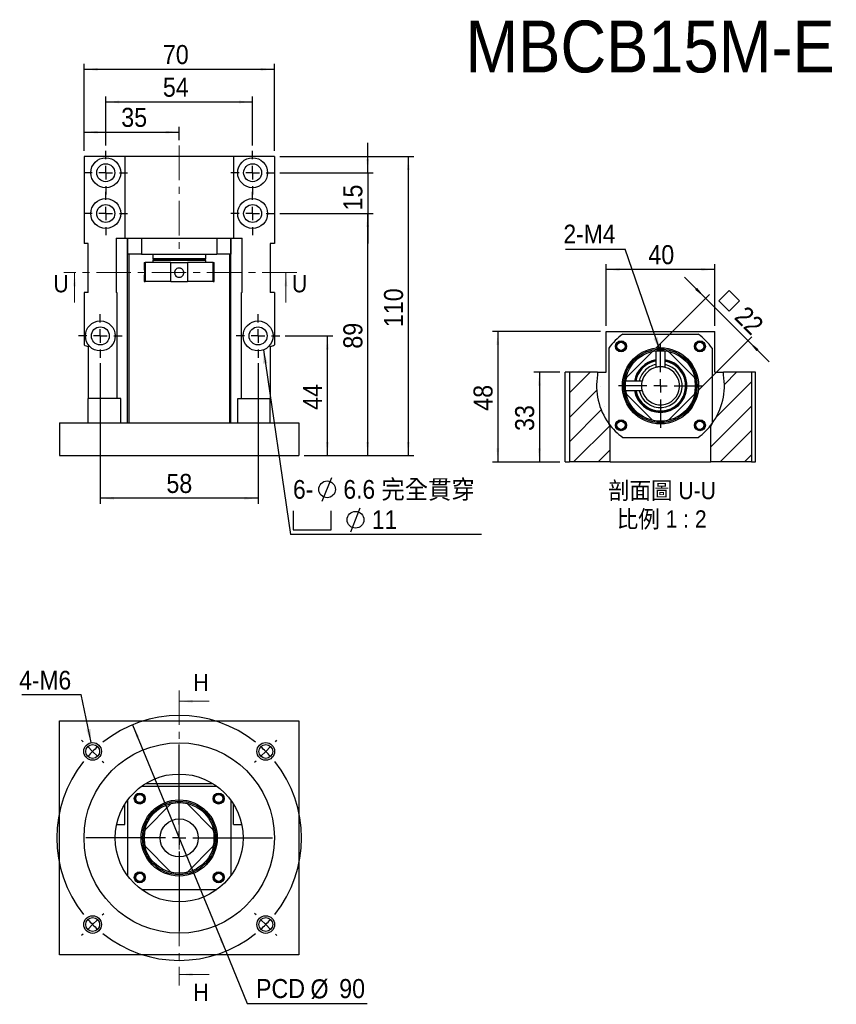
# Model space of a CAD drawing. Header units: millimetres. Extents: x 61 to 537, y 9 to 400.
# Tile 1 of 7: x 61 to 361, y 38 to 400. Entities that reach past the tile are written whole.
import ezdxf

# ---------------------------------------------------------------- set-up
doc = ezdxf.new("R2010")
doc.units = ezdxf.units.MM
doc.header["$LTSCALE"] = 2
doc.linetypes.add('CENTER', pattern=[10.16, 6.35, -1.27, 1.27, -1.27])
doc.linetypes.add('CENTERX2', pattern=[20.32, 12.7, -2.54, 2.54, -2.54])
doc.layers.add('FORMAT', color=7, linetype='Continuous')
doc.styles.add('SLDTEXTSTYLE0', font='GOTHIC.TTF', dxfattribs={"width": 0.913})
doc.styles.add('SLDTEXTSTYLE1', font='GOTHIC.TTF', dxfattribs={"width": 0.913, "bigfont": 'bigfont'})
doc.styles.get("Standard").update_dxf_attribs({"font": 'GOTHIC.TTF'})
doc.dimstyles.new('SLDDIMSTYLE0', dxfattribs={"dimtxt": 7, "dimasz": 5, "dimexe": 0, "dimexo": 0.0625, "dimgap": 1.75, "dimtad": 0, "dimtih": 1, "dimtoh": 1, "dimrnd": 1e-09, "dimzin": 12, "dimdsep": 46, "dimtxsty": 'SLDTEXTSTYLE0', "dimsah": 1, "dimcen": 0, "dimadec": 0, "dimazin": 3, "dimtfac": 1, "dimtmove": 0, "dimatfit": 3, "dimfxl": 0, "dimfrac": 2, "dimtolj": 1, "dimtzin": 12, "dimarcsym": 0})
doc.dimstyles.new('SLDDIMSTYLE1', dxfattribs={"dimtxt": 0.18, "dimasz": 5, "dimexe": 0, "dimexo": 0.0625, "dimgap": 0, "dimtad": 0, "dimtih": 1, "dimtoh": 1, "dimdec": 0, "dimrnd": 1e-09, "dimzin": 0, "dimdsep": 46, "dimtxsty": 'Standard', "dimsah": 1, "dimcen": 0.09, "dimadec": 0, "dimazin": 0, "dimtfac": 5, "dimtdec": 0, "dimtofl": 0, "dimtmove": 0, "dimatfit": 3, "dimfxl": 0, "dimfrac": 2, "dimtolj": 1, "dimtzin": 0, "dimarcsym": 0})
doc.dimstyles.new('SLDDIMSTYLE2', dxfattribs={"dimtxt": 7, "dimasz": 5, "dimexe": 0, "dimexo": 0.0625, "dimgap": 1.75, "dimtad": 1, "dimrnd": 1e-09, "dimzin": 12, "dimdsep": 46, "dimtxsty": 'SLDTEXTSTYLE0', "dimsah": 1, "dimcen": 0.09, "dimadec": 0, "dimazin": 3, "dimtfac": 1, "dimtmove": 0, "dimatfit": 0, "dimfxl": 0, "dimfrac": 2, "dimtolj": 1, "dimtzin": 12, "dimarcsym": 0})
doc.dimstyles.new('SLDDIMSTYLE3', dxfattribs={"dimtxt": 7, "dimasz": 5, "dimexe": 0, "dimexo": 0.0625, "dimgap": 1.75, "dimtad": 1, "dimrnd": 1e-09, "dimzin": 12, "dimdsep": 46, "dimtxsty": 'SLDTEXTSTYLE0', "dimsah": 1, "dimcen": 0.09, "dimadec": 0, "dimazin": 3, "dimtfac": 1, "dimtofl": 0, "dimtmove": 0, "dimatfit": 3, "dimfxl": 0, "dimfrac": 2, "dimtolj": 1, "dimtzin": 12, "dimarcsym": 0})

# ---------------------------------------------------------------- blocks, each defined once
blk = doc.blocks.new('_D')
at = {"layer": 'FORMAT', "color": 7}
for p, q in [((102.53, 141.14), (136.76, 57.9)), ((136.76, 57.9), (144.7, 38.61)), ((144.7, 38.61), (188.82, 38.61))]:
    blk.add_line(p, q, dxfattribs=at)
for points in [[(102.53, 141.14), (103.97, 136.32), (104.89, 136.7)], [(136.76, 57.9), (135.32, 62.72), (134.4, 62.34)]]:
    blk.add_solid(points, dxfattribs=at)
at = {"layer": 'FORMAT', "color": 7, "char_height": 7, "attachment_point": 1, "style": 'SLDTEXTSTYLE0'}
for s, insert in [('PCD', (147.87, 47.66)), ('%%c', (167.92, 47.55)), ('90', (178.48, 47.66))]:
    blk.add_mtext(s, dxfattribs=dict(at, insert=insert))
blk = doc.blocks.new('SW_NOTE_0')
at = {"layer": 'FORMAT', "color": 0}
blk.add_line((-21.89, 0), (0, 0), dxfattribs=at)
at = {"layer": 'FORMAT', "color": 0, "insert": (-22.82, 8.66), "char_height": 6.879, "attachment_point": 1, "style": 'SLDTEXTSTYLE0'}
blk.add_mtext('4-M6', dxfattribs=at)
blk = doc.blocks.new('SW_CENTERMARKSYMBOL_0')
at = {"layer": 'FORMAT', "color": 0}
for p, q in [((-67.18, 3.54), (-67.71, 4.07)), ((3.54, 3.54), (4.07, 4.07)), ((-63.64, 0), (-65.41, 1.77)), ((-63.64, 0), (-61.87, -1.77)), ((-31.82, -26.82), (-31.82, 2.5)), ((0, 0), (-1.77, -1.77)), ((0, 0), (1.77, 1.77)), ((-60.1, -3.54), (-59.57, -4.07)), ((-3.54, -3.54), (-4.07, -4.07)), ((-36.82, -31.82), (-66.14, -31.82)), ((-31.82, -31.82), (-34.32, -31.82)), ((-31.82, -31.82), (-31.82, -29.32)), ((-31.82, -31.82), (-31.82, -34.32)), ((-31.82, -31.82), (-29.32, -31.82)), ((-26.82, -31.82), (2.5, -31.82)), ((-31.82, -36.82), (-31.82, -66.14)), ((-60.1, -60.1), (-59.57, -59.57)), ((-3.54, -60.1), (-4.07, -59.57)), ((-63.64, -63.64), (-65.41, -65.41)), ((-63.64, -63.64), (-61.87, -61.87)), ((0, -63.64), (-1.77, -61.87)), ((0, -63.64), (1.77, -65.41)), ((-67.18, -67.18), (-67.71, -67.71)), ((3.54, -67.18), (4.07, -67.71))]:
    blk.add_line(p, q, dxfattribs=at)
for start, end in [(51.3662, 128.6338), (135, 138.1831), (131.8169, 135), (45, 48.1831), (41.8169, 45), (141.3662, 218.6338), (321.3662, 38.6338), (221.8169, 225), (225, 228.1831), (311.8169, 315), (315, 318.1831), (231.3662, 308.6338)]:
    blk.add_arc((-31.82, -31.82), 45, start, end, dxfattribs=at)
blk = doc.blocks.new('_D_1')
at = {"layer": 'FORMAT', "color": 7}
for p, q in [((84.65, 352.06), (84.65, 360.96)), ((84.65, 358.96), (119.65, 358.96)), ((119.65, 356.06), (119.65, 360.96))]:
    blk.add_line(p, q, dxfattribs=at)
for points in [[(84.65, 358.96), (89.65, 358.46), (89.65, 359.46)], [(119.65, 358.96), (114.65, 359.46), (114.65, 358.46)]]:
    blk.add_solid(points, dxfattribs=at)
at = {"layer": 'FORMAT', "color": 7, "insert": (98.34, 367.91), "char_height": 7, "attachment_point": 1, "style": 'SLDTEXTSTYLE0'}
blk.add_mtext('35', dxfattribs=at)
blk = doc.blocks.new('_D_2')
at = {"layer": 'FORMAT', "color": 7}
for p, q in [((92.65, 354.06), (92.65, 372.06)), ((92.65, 370.06), (146.65, 370.06)), ((146.65, 354.06), (146.65, 372.06))]:
    blk.add_line(p, q, dxfattribs=at)
for points in [[(92.65, 370.06), (97.65, 369.56), (97.65, 370.56)], [(146.65, 370.06), (141.65, 370.56), (141.65, 369.56)]]:
    blk.add_solid(points, dxfattribs=at)
at = {"layer": 'FORMAT', "color": 7, "insert": (113.65, 379), "char_height": 7, "attachment_point": 1, "style": 'SLDTEXTSTYLE0'}
blk.add_mtext('54', dxfattribs=at)
blk = doc.blocks.new('_D_3')
at = {"layer": 'FORMAT', "color": 7}
for p, q in [((84.65, 352.06), (84.65, 384.06)), ((154.65, 352.06), (154.65, 384.06)), ((154.65, 382.06), (84.65, 382.06))]:
    blk.add_line(p, q, dxfattribs=at)
for points in [[(84.65, 382.06), (89.65, 381.56), (89.65, 382.56)], [(154.65, 382.06), (149.65, 382.56), (149.65, 381.56)]]:
    blk.add_solid(points, dxfattribs=at)
at = {"layer": 'FORMAT', "color": 7, "insert": (113.65, 391), "char_height": 7, "attachment_point": 1, "style": 'SLDTEXTSTYLE0'}
blk.add_mtext('70', dxfattribs=at)
blk = doc.blocks.new('_D_4')
at = {"layer": 'FORMAT', "color": 7}
for p, q in [((158.65, 284.06), (176.13, 284.06)), ((174.13, 240.06), (174.13, 284.06)), ((165.65, 240.06), (176.13, 240.06))]:
    blk.add_line(p, q, dxfattribs=at)
for points in [[(174.13, 284.06), (173.63, 279.06), (174.63, 279.06)], [(174.13, 240.06), (174.63, 245.06), (173.63, 245.06)]]:
    blk.add_solid(points, dxfattribs=at)
at = {"layer": 'FORMAT', "color": 7, "insert": (165.19, 256.89), "char_height": 7, "attachment_point": 1, "rotation": 90, "style": 'SLDTEXTSTYLE0'}
blk.add_mtext('44', dxfattribs=at)
blk = doc.blocks.new('_D_5')
at = {"layer": 'FORMAT', "color": 7}
for p, q in [((156.65, 329.06), (190.95, 329.06)), ((188.95, 240.06), (188.95, 329.06)), ((165.65, 240.06), (190.95, 240.06))]:
    blk.add_line(p, q, dxfattribs=at)
for points in [[(188.95, 329.06), (188.45, 324.06), (189.45, 324.06)], [(188.95, 240.06), (189.45, 245.06), (188.45, 245.06)]]:
    blk.add_solid(points, dxfattribs=at)
at = {"layer": 'FORMAT', "color": 7, "insert": (180, 279.39), "char_height": 7, "attachment_point": 1, "rotation": 90, "style": 'SLDTEXTSTYLE0'}
blk.add_mtext('89', dxfattribs=at)
blk = doc.blocks.new('_D_6')
at = {"layer": 'FORMAT', "color": 7}
for p, q in [((188.95, 344.06), (188.95, 355.06)), ((156.65, 344.06), (190.95, 344.06)), ((188.95, 344.06), (188.95, 329.06)), ((156.65, 329.06), (190.95, 329.06)), ((188.95, 329.06), (188.95, 318.06))]:
    blk.add_line(p, q, dxfattribs=at)
for points in [[(188.95, 344.06), (189.45, 349.06), (188.45, 349.06)], [(188.95, 329.06), (188.45, 324.06), (189.45, 324.06)]]:
    blk.add_solid(points, dxfattribs=at)
at = {"layer": 'FORMAT', "color": 7, "insert": (180, 330.18), "char_height": 7, "attachment_point": 1, "rotation": 90, "style": 'SLDTEXTSTYLE0'}
blk.add_mtext('15', dxfattribs=at)
blk = doc.blocks.new('_D_7')
at = {"layer": 'FORMAT', "color": 7}
for p, q in [((156.65, 350.06), (205.89, 350.06)), ((203.89, 350.06), (203.89, 240.06)), ((165.65, 240.06), (205.89, 240.06))]:
    blk.add_line(p, q, dxfattribs=at)
for points in [[(203.89, 350.06), (203.39, 345.06), (204.39, 345.06)], [(203.89, 240.06), (204.39, 245.06), (203.39, 245.06)]]:
    blk.add_solid(points, dxfattribs=at)
at = {"layer": 'FORMAT', "color": 7, "insert": (194.95, 287.3), "char_height": 7, "attachment_point": 1, "rotation": 90, "style": 'SLDTEXTSTYLE0'}
blk.add_mtext('110', dxfattribs=at)
blk = doc.blocks.new('_D_8')
at = {"layer": 'FORMAT', "color": 7}
for p, q in [((90.65, 274.06), (90.65, 222.4)), ((148.65, 274.06), (148.65, 222.4)), ((148.65, 224.4), (90.65, 224.4))]:
    blk.add_line(p, q, dxfattribs=at)
for points in [[(90.65, 224.4), (95.65, 223.9), (95.65, 224.9)], [(148.65, 224.4), (143.65, 224.9), (143.65, 223.9)]]:
    blk.add_solid(points, dxfattribs=at)
at = {"layer": 'FORMAT', "color": 7, "insert": (114.94, 233.34), "char_height": 7, "attachment_point": 1, "style": 'SLDTEXTSTYLE0'}
blk.add_mtext('58', dxfattribs=at)
blk = doc.blocks.new('SW_SYMBOL_HOLE_DIAM')
at = {"layer": 'FORMAT', "color": 0}
blk.add_line((600, 0), (1400, 2000), dxfattribs=at)
blk.add_circle((1000, 1000), 700, dxfattribs=at)
blk = doc.blocks.new('SW_SYMBOL_HOLE_SPOT')
at = {"layer": 'FORMAT', "color": 0}
for p, q in [((0, 1750), (0, 150)), ((3200, 150), (3200, 1750)), ((0, 150), (3200, 150))]:
    blk.add_line(p, q, dxfattribs=at)
blk = doc.blocks.new('SW_NOTE_1')
at = {"layer": 'FORMAT', "color": 0}
blk.add_line((70.19, 0), (0, 0), dxfattribs=at)
at = {"layer": 'FORMAT', "color": 0, "xscale": 0.0043935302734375, "yscale": 0.0043935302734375, "zscale": 0.0043935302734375}
for name, p in [('SW_SYMBOL_HOLE_DIAM', (9.03, 12.24)), ('SW_SYMBOL_HOLE_SPOT', (0.9, 1.07)), ('SW_SYMBOL_HOLE_DIAM', (19.49, 1.07))]:
    blk.add_blockref(name, p, dxfattribs=at)
at = {"layer": 'FORMAT', "color": 0, "attachment_point": 1}
for s, insert, char_height, style in [('6-', (0.9, 20.07), 6.879, 'SLDTEXTSTYLE0'), ('6.6 \\M+18AAE\\M+19153\\M+18AD1\\M+190FA', (19.42, 20.07), 6.8792, 'SLDTEXTSTYLE1'), ('11', (29.87, 8.9), 6.879, 'SLDTEXTSTYLE0')]:
    blk.add_mtext(s, dxfattribs=dict(at, insert=insert, char_height=char_height, style=style))
blk = doc.blocks.new('SW_CENTERMARKSYMBOL_1')
at = {"layer": 'FORMAT', "color": 0}
for p, q in [((0, 5), (0, 8)), ((-5, 0), (-8, 0)), ((0, 0), (-2.5, 0)), ((0, 0), (0, 2.5)), ((0, 0), (0, -2.5)), ((0, 0), (2.5, 0)), ((5, 0), (8, 0)), ((0, -5), (0, -8))]:
    blk.add_line(p, q, dxfattribs=at)
blk = doc.blocks.new('SW_CENTERMARKSYMBOL_2')
at = {"layer": 'FORMAT', "color": 0}
for p, q in [((0, 5), (0, 8)), ((-5, 0), (-8, 0)), ((0, 0), (-2.5, 0)), ((0, 0), (0, 2.5)), ((0, 0), (0, -2.5)), ((0, 0), (2.5, 0)), ((5, 0), (8, 0)), ((0, -5), (0, -8))]:
    blk.add_line(p, q, dxfattribs=at)
blk = doc.blocks.new('SW_CENTERMARKSYMBOL_3')
at = {"layer": 'FORMAT', "color": 0}
for p, q in [((0, 5), (0, 8)), ((-5, 0), (-8, 0)), ((0, 0), (-2.5, 0)), ((0, 0), (0, 2.5)), ((0, 0), (0, -2.5)), ((0, 0), (2.5, 0)), ((5, 0), (8, 0)), ((0, -5), (0, -8))]:
    blk.add_line(p, q, dxfattribs=at)
blk = doc.blocks.new('SW_CENTERMARKSYMBOL_4')
at = {"layer": 'FORMAT', "color": 0}
for p, q in [((0, 5), (0, 8)), ((-5, 0), (-8, 0)), ((0, 0), (-2.5, 0)), ((0, 0), (0, 2.5)), ((0, 0), (0, -2.5)), ((0, 0), (2.5, 0)), ((5, 0), (8, 0)), ((0, -5), (0, -8))]:
    blk.add_line(p, q, dxfattribs=at)
blk = doc.blocks.new('SW_CENTERMARKSYMBOL_5')
at = {"layer": 'FORMAT', "color": 0}
for p, q in [((0, 5), (0, 7.9995)), ((-5, 0), (-7.9995, 0)), ((0, 0), (-2.5, 0)), ((0, 0), (0, 2.5)), ((0, 0), (0, -2.5)), ((0, 0), (2.5, 0)), ((5, 0), (7.9995, 0)), ((0, -5), (0, -7.9995))]:
    blk.add_line(p, q, dxfattribs=at)
blk = doc.blocks.new('SW_CENTERMARKSYMBOL_6')
at = {"layer": 'FORMAT', "color": 0}
for p, q in [((0, 5), (0, 7.9995)), ((-5, 0), (-7.9995, 0)), ((0, 0), (-2.5, 0)), ((0, 0), (0, 2.5)), ((0, 0), (0, -2.5)), ((0, 0), (2.5, 0)), ((5, 0), (7.9995, 0)), ((0, -5), (0, -7.9995))]:
    blk.add_line(p, q, dxfattribs=at)
blk = doc.blocks.new('_D_17')
at = {"layer": 'FORMAT', "color": 7}
for p, q in [((276.61, 287.72), (276.61, 310.5)), ((316.61, 308.5), (276.61, 308.5)), ((316.61, 287.72), (316.61, 310.5))]:
    blk.add_line(p, q, dxfattribs=at)
for points in [[(276.61, 308.5), (281.61, 308), (281.61, 309)], [(316.61, 308.5), (311.61, 309), (311.61, 308)]]:
    blk.add_solid(points, dxfattribs=at)
at = {"layer": 'FORMAT', "color": 7, "insert": (292.15, 317.44), "char_height": 7, "attachment_point": 1, "style": 'SLDTEXTSTYLE0'}
blk.add_mtext('40', dxfattribs=at)
blk = doc.blocks.new('SW_SYMBOL_MOD_BOX')
at = {"layer": 'FORMAT', "color": 0}
for p, q in [((400, 400), (400, 1600)), ((400, 1600), (1600, 1600)), ((1600, 1600), (1600, 400)), ((400, 400), (1600, 400))]:
    blk.add_line(p, q, dxfattribs=at)
blk = doc.blocks.new('_D_18')
at = {"layer": 'FORMAT', "color": 7}
for p, q in [((313.21, 297.89), (305.44, 305.67)), ((295.01, 279.68), (314.63, 299.3)), ((313.21, 297.89), (328.77, 282.33)), ((310.56, 264.12), (330.18, 283.75)), ((328.77, 282.33), (336.55, 274.55))]:
    blk.add_line(p, q, dxfattribs=at)
for points in [[(313.21, 297.89), (310.03, 301.78), (309.32, 301.07)], [(328.77, 282.33), (331.95, 278.44), (332.66, 279.15)]]:
    blk.add_solid(points, dxfattribs=at)
at = {"layer": 'FORMAT', "color": 7, "xscale": 0.004470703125, "yscale": 0.004470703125, "zscale": 0.004470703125, "rotation": 315.0000000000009}
blk.add_blockref('SW_SYMBOL_MOD_BOX', (315.55, 296.93), dxfattribs=at)
at = {"layer": 'FORMAT', "color": 7, "insert": (328.33, 295.57), "char_height": 7, "attachment_point": 1, "rotation": 315, "style": 'SLDTEXTSTYLE0'}
blk.add_mtext('22', dxfattribs=at)
blk = doc.blocks.new('_D_19')
at = {"layer": 'FORMAT', "color": 7}
for p, q in [((259.61, 270.72), (250.09, 270.72)), ((252.09, 270.72), (252.09, 237.72)), ((259.61, 237.72), (250.09, 237.72))]:
    blk.add_line(p, q, dxfattribs=at)
for points in [[(252.09, 270.72), (251.59, 265.72), (252.59, 265.72)], [(252.09, 237.72), (252.59, 242.72), (251.59, 242.72)]]:
    blk.add_solid(points, dxfattribs=at)
at = {"layer": 'FORMAT', "color": 7, "insert": (243.15, 249.12), "char_height": 7, "attachment_point": 1, "rotation": 90, "style": 'SLDTEXTSTYLE0'}
blk.add_mtext('33', dxfattribs=at)
blk = doc.blocks.new('_D_20')
at = {"layer": 'FORMAT', "color": 7}
for p, q in [((274.61, 285.72), (234.8, 285.72)), ((236.8, 285.72), (236.8, 237.72)), ((259.61, 237.72), (234.8, 237.72))]:
    blk.add_line(p, q, dxfattribs=at)
for points in [[(236.8, 285.72), (236.3, 280.72), (237.3, 280.72)], [(236.8, 237.72), (237.3, 242.72), (236.3, 242.72)]]:
    blk.add_solid(points, dxfattribs=at)
at = {"layer": 'FORMAT', "color": 7, "insert": (227.86, 256.55), "char_height": 7, "attachment_point": 1, "rotation": 90, "style": 'SLDTEXTSTYLE0'}
blk.add_mtext('48', dxfattribs=at)
blk = doc.blocks.new('SW_NOTE_3')
at = {"layer": 'FORMAT', "color": 0, "char_height": 6.35, "attachment_point": 2, "style": 'SLDTEXTSTYLE1'}
for s, insert in [('\\M+19655\\M+196CA\\M+19AA4 U-U', (20.64, 8.11)), ('\\M+194E4\\M+197E1 1 : 2', (20.54, -2.36))]:
    blk.add_mtext(s, dxfattribs=dict(at, insert=insert))
blk = doc.blocks.new('SW_NOTE_4')
at = {"layer": 'FORMAT', "color": 0}
blk.add_line((-21.89, 0), (0, 0), dxfattribs=at)
at = {"layer": 'FORMAT', "color": 0, "insert": (-22.7, 8.99), "char_height": 6.879, "attachment_point": 1, "style": 'SLDTEXTSTYLE0'}
blk.add_mtext('2-M4', dxfattribs=at)
blk = doc.blocks.new('SW_CENTERMARKSYMBOL_7')
at = {"layer": 'FORMAT', "color": 0}
for p, q in [((0, 5), (0, 15.4)), ((-5, 0), (-15.4, 0)), ((0, 0), (-2.5, 0)), ((0, 0), (0, 2.5)), ((0, 0), (0, -2.5)), ((0, 0), (2.5, 0)), ((5, 0), (15.4, 0)), ((0, -5), (0, -15.4))]:
    blk.add_line(p, q, dxfattribs=at)

msp = doc.modelspace()

# ---------------------------------------------------------------- hatches: boundary and pattern name
at = {"linetype": 'Continuous', "lineweight": 18}
h = msp.add_hatch(dxfattribs=at)
h.set_pattern_fill('ANSI31', scale=2, style=0)
edge = h.paths.add_edge_path(flags=0)
edge.add_arc((296.605, 265.724), 12.9, 346.49187, 373.50813)
edge.add_line((309.149, 268.737), (299.619, 278.267))
edge.add_arc((296.605, 265.724), 12.9, 76.49187, 82.43045)
edge.add_line((298.305, 278.512), (298.305, 272.514))
edge.add_arc((296.605, 265.724), 7, -165.95026, 75.95026, ccw=False)
edge.add_line((289.815, 264.025), (283.818, 264.025))
edge.add_arc((296.605, 265.724), 12.9, 187.56955, 193.50813)
edge.add_line((284.062, 262.711), (293.592, 253.181))
edge.add_arc((296.605, 265.724), 12.9, 256.49187, 283.50813)
edge.add_line((299.619, 253.181), (309.149, 262.711))
edge = h.paths.add_edge_path(flags=0)
edge.add_line((299.619, 278.267), (309.149, 268.737))
edge.add_arc((296.605, 265.724), 12.9, -13.50801, 13.50801, ccw=False)
edge.add_line((309.149, 262.711), (299.619, 253.181))
edge.add_arc((296.605, 265.724), 12.9, 256.49199, 283.50801, ccw=False)
edge.add_line((293.592, 253.181), (284.062, 262.711))
edge.add_arc((296.605, 265.724), 12.9, 187.57006, 193.50801, ccw=False)
edge.add_line((283.818, 264.025), (289.815, 264.025))
edge.add_arc((296.605, 265.724), 7, 194.05038, 435.94962)
edge.add_line((298.305, 272.515), (298.305, 278.512))
edge.add_arc((296.605, 265.724), 12.9, 76.49199, 82.42994, ccw=False)
h = msp.add_hatch(dxfattribs=at)
h.set_pattern_fill('ANSI31', scale=2, style=0)
edge = h.paths.add_edge_path(flags=0)
edge.add_arc((296.605, 265.724), 12.9, 97.56955, 103.50813)
edge.add_line((293.592, 278.267), (284.062, 268.737))
edge.add_arc((296.605, 265.724), 12.9, 166.49187, 172.43045)
edge.add_line((283.818, 267.423), (289.815, 267.423))
edge.add_arc((296.605, 265.724), 7, 104.04974, 165.95026, ccw=False)
edge.add_line((294.906, 272.514), (294.906, 278.512))
edge = h.paths.add_edge_path(flags=0)
edge.add_line((284.062, 268.737), (293.592, 278.267))
edge.add_arc((296.605, 265.724), 12.9, 97.57006, 103.50801, ccw=False)
edge.add_line((294.906, 278.512), (294.906, 272.515))
edge.add_arc((296.605, 265.724), 7, 104.05038, 165.94962)
edge.add_line((289.815, 267.423), (283.818, 267.423))
edge.add_arc((296.605, 265.724), 12.9, 166.49199, 172.42994, ccw=False)
h = msp.add_hatch(dxfattribs=at)
h.set_pattern_fill('ANSI31', scale=2, style=0)
edge = h.paths.add_edge_path(flags=0)
edge.add_line((263.105, 237.724), (278.105, 237.724))
edge.add_line((278.105, 237.724), (278.105, 250.724))
edge.add_line((278.105, 250.724), (277.601, 251.9))
edge.add_arc((296.605, 265.724), 23.5, 170.19981, 216.03197, ccw=False)
edge.add_line((273.448, 269.724), (273.448, 270.724))
edge.add_line((273.448, 270.724), (263.105, 270.724))
edge.add_line((263.105, 270.724), (263.105, 237.724))
h = msp.add_hatch(dxfattribs=at)
h.set_pattern_fill('ANSI31', scale=2, style=0)
edge = h.paths.add_edge_path(flags=0)
edge.add_line((315.105, 250.724), (315.105, 237.724))
edge.add_line((315.105, 237.724), (330.105, 237.724))
edge.add_line((330.105, 237.724), (330.105, 270.724))
edge.add_line((330.105, 270.724), (319.762, 270.724))
edge.add_line((319.762, 270.724), (319.762, 269.724))
edge.add_arc((296.605, 265.724), 23.5, -36.03197, 9.80019, ccw=False)
edge.add_line((315.61, 251.9), (315.105, 250.724))

# ---------------------------------------------------------------- linework, layer by layer
at = {"color": 7, "linetype": 'Continuous', "lineweight": 25}
for p, q in [((84.646, 350.062), (84.646, 318.062)), ((99.646, 350.062), (84.646, 350.062)), ((99.646, 350.062), (99.646, 320.062)), ((139.646, 350.062), (99.646, 350.062)), ((139.646, 350.062), (139.646, 320.062)), ((154.646, 350.062), (139.646, 350.062)), ((154.646, 350.062), (154.646, 318.062)), ((96.489, 320.062), (96.489, 300.062)), ((96.489, 320.062), (99.646, 320.062)), ((99.646, 320.062), (139.646, 320.062)), ((100.641, 252.062), (100.641, 320.062)), ((100.646, 320.062), (100.646, 314.062)), ((105.816, 320.062), (105.816, 314.062)), ((133.475, 320.062), (133.475, 314.062)), ((138.646, 320.062), (138.646, 314.062)), ((138.65, 252.062), (138.65, 320.062)), ((139.646, 320.062), (142.803, 320.062)), ((142.803, 300.062), (142.803, 320.062)), ((86.146, 318.062), (84.646, 318.062)), ((86.146, 300.062), (86.146, 318.062)), ((154.646, 318.062), (153.146, 318.062)), ((153.146, 318.062), (153.146, 300.062)), ((105.816, 314.062), (100.646, 314.062)), ((101.146, 314.062), (101.146, 252.062)), ((105.816, 314.062), (133.475, 314.062)), ((109.896, 314.062), (109.896, 312.562)), ((110.196, 312.062), (109.896, 311.762)), ((109.896, 311.762), (109.896, 311.062)), ((119.646, 311.762), (109.896, 311.762)), ((110.196, 312.062), (119.646, 312.062)), ((119.646, 312.062), (129.096, 312.062)), ((129.396, 311.762), (119.646, 311.762)), ((129.396, 311.762), (129.096, 312.062)), ((129.396, 312.562), (129.396, 314.062)), ((129.396, 311.062), (129.396, 311.762)), ((138.646, 314.062), (133.475, 314.062)), ((138.146, 314.062), (138.146, 252.062)), ((106.746, 311.062), (106.746, 308.991)), ((106.746, 311.062), (107.102, 311.062)), ((107.102, 311.062), (107.102, 304.062)), ((116.632, 311.062), (107.102, 311.062)), ((116.632, 311.062), (122.659, 311.062)), ((116.632, 304.062), (116.632, 311.062)), ((122.659, 311.062), (122.659, 304.062)), ((132.189, 311.062), (122.659, 311.062)), ((132.189, 304.062), (132.189, 311.062)), ((132.189, 311.062), (132.546, 311.062)), ((132.546, 304.062), (132.546, 311.062)), ((106.746, 305.634), (106.746, 304.062)), ((106.746, 304.062), (107.102, 304.062)), ((106.747, 305.623), (106.748, 305.634)), ((116.632, 304.062), (107.102, 304.062)), ((116.632, 304.062), (122.659, 304.062)), ((132.189, 304.062), (122.659, 304.062)), ((132.189, 304.062), (132.546, 304.062)), ((84.646, 300.062), (84.646, 280.764)), ((86.146, 300.062), (84.646, 300.062)), ((96.684, 300.062), (96.489, 300.062)), ((96.684, 300.062), (96.684, 261.062)), ((142.608, 261.062), (142.608, 300.062)), ((142.803, 300.062), (142.608, 300.062)), ((154.646, 300.062), (153.146, 300.062)), ((154.646, 300.062), (154.646, 280.764)), ((276.605, 270.724), (276.605, 285.724)), ((276.605, 285.724), (316.605, 285.724)), ((282.776, 284.724), (310.435, 284.724)), ((316.605, 270.724), (316.605, 285.724)), ((86.146, 280.134), (86.146, 261.062)), ((153.146, 280.134), (153.146, 261.062)), ((277.605, 279.553), (277.605, 251.895)), ((315.605, 279.553), (315.605, 251.895)), ((293.592, 278.267), (284.062, 268.737)), ((293.592, 278.267), (284.062, 268.737)), ((294.906, 278.512), (294.906, 272.514)), ((294.906, 278.512), (294.906, 272.515)), ((298.305, 272.514), (298.305, 278.512)), ((298.305, 272.515), (298.305, 278.512)), ((309.149, 268.737), (299.619, 278.267)), ((309.149, 268.737), (299.619, 278.267)), ((261.605, 237.724), (261.605, 270.724)), ((263.105, 270.724), (261.605, 270.724)), ((263.105, 270.724), (263.105, 237.724)), ((273.448, 270.724), (263.105, 270.724)), ((273.448, 270.724), (273.448, 269.724)), ((273.448, 270.724), (276.605, 270.724)), ((316.605, 270.724), (319.762, 270.724)), ((319.762, 269.724), (319.762, 270.724)), ((330.105, 270.724), (319.762, 270.724)), ((330.105, 270.724), (330.105, 237.724)), ((331.605, 270.724), (330.105, 270.724)), ((331.605, 237.724), (331.605, 270.724)), ((289.815, 267.423), (283.818, 267.423)), ((289.815, 267.423), (283.818, 267.423)), ((98.146, 261.062), (86.146, 261.062)), ((86.146, 252.062), (86.146, 261.062)), ((98.146, 252.062), (98.146, 261.062)), ((141.146, 261.062), (153.146, 261.062)), ((141.146, 252.062), (141.146, 261.062)), ((153.146, 252.062), (153.146, 261.062)), ((283.818, 264.025), (289.815, 264.025)), ((283.818, 264.025), (289.815, 264.025)), ((284.062, 262.711), (293.592, 253.181)), ((284.062, 262.711), (293.592, 253.181)), ((299.619, 253.181), (309.149, 262.711)), ((299.619, 253.181), (309.149, 262.711)), ((75.646, 252.062), (75.646, 240.062)), ((75.646, 252.062), (163.646, 252.062)), ((163.646, 252.062), (163.646, 240.062)), ((278.105, 250.724), (277.601, 251.9)), ((278.105, 237.724), (278.105, 250.724)), ((315.105, 250.724), (315.61, 251.9)), ((315.105, 237.724), (315.105, 250.724)), ((282.776, 246.724), (310.435, 246.724)), ((75.646, 240.062), (163.646, 240.062)), ((261.605, 237.724), (263.105, 237.724)), ((278.105, 237.724), (263.105, 237.724)), ((278.105, 237.724), (315.105, 237.724)), ((330.105, 237.724), (315.105, 237.724)), ((330.105, 237.724), (331.605, 237.724)), ((75.646, 56.519), (75.646, 142.519)), ((75.646, 142.519), (163.646, 142.519)), ((163.646, 142.519), (163.646, 56.519)), ((107.307, 119.519), (131.985, 119.519)), ((105.816, 118.519), (133.475, 118.519)), ((100.646, 113.348), (100.646, 85.689)), ((138.646, 113.348), (138.646, 85.689)), ((99.646, 104.519), (99.646, 111.858)), ((116.632, 112.062), (107.102, 102.532)), ((132.189, 102.532), (122.659, 112.062)), ((139.646, 104.519), (139.646, 111.858)), ((96.684, 104.519), (99.646, 104.519)), ((139.646, 104.519), (142.608, 104.519)), ((107.102, 96.505), (116.632, 86.975)), ((122.659, 86.975), (132.189, 96.505)), ((105.816, 80.519), (133.475, 80.519)), ((163.646, 56.519), (75.646, 56.519))]:
    msp.add_line(p, q, dxfattribs=at)
at = {"color": 8, "linetype": 'Continuous', "lineweight": 25}
for p, q in [((109.896, 312.562), (112.42, 312.562)), ((112.42, 312.562), (129.396, 312.562))]:
    msp.add_line(p, q, dxfattribs=at)
at = {"color": 7, "linetype": 'CENTER', "lineweight": 18}
for p, q in [((162.884, 307.356), (77.17, 307.356)), ((119.646, 153.745), (119.646, 45.322))]:
    msp.add_line(p, q, dxfattribs=at)
at = {"color": 7, "linetype": 'Continuous', "lineweight": 18}
for p, q in [((81.17, 296.356), (81.17, 307.356)), ((158.884, 296.356), (158.884, 307.356)), ((130.646, 149.745), (119.646, 149.745)), ((130.646, 49.322), (119.646, 49.322))]:
    msp.add_line(p, q, dxfattribs=at)
at = {"color": 7, "linetype": 'Continuous', "lineweight": 25}
for centre, radius in [((92.646, 344.062), 5.5), ((146.646, 344.062), 5.5), ((92.646, 344.062), 3.3), ((146.646, 344.062), 3.3), ((92.646, 329.062), 5.5), ((146.646, 329.062), 5.5), ((92.646, 329.062), 3.3), ((146.646, 329.062), 3.3), ((90.646, 284.062), 5.499), ((148.646, 284.062), 5.499), ((90.646, 284.062), 3.3), ((148.646, 284.062), 3.3), ((282.11, 280.22), 2.025), ((282.11, 280.22), 1.675), ((282.11, 280.22), 1.5), ((296.605, 265.724), 14), ((296.605, 265.724), 13.5), ((296.605, 265.724), 13), ((311.101, 280.22), 2.025), ((311.101, 280.22), 1.675), ((311.101, 280.22), 1.5), ((282.11, 251.228), 2.025), ((282.11, 251.228), 1.675), ((282.11, 251.228), 1.5), ((311.101, 251.228), 2.025), ((311.101, 251.228), 1.675), ((311.101, 251.228), 1.5), ((87.826, 131.338), 3.25), ((119.646, 99.519), 35), ((151.465, 131.338), 3.25), ((87.826, 131.338), 2.55), ((151.465, 131.338), 2.55), ((119.646, 99.519), 23.5), ((105.15, 114.014), 2.025), ((134.141, 114.014), 2.025), ((105.15, 114.014), 1.675), ((105.15, 114.014), 1.5), ((119.646, 99.519), 14), ((119.646, 99.519), 13.5), ((119.646, 99.519), 13), ((134.141, 114.014), 1.675), ((134.141, 114.014), 1.5), ((119.646, 99.519), 7), ((105.15, 85.023), 2.025), ((134.141, 85.023), 2.025), ((105.15, 85.023), 1.675), ((105.15, 85.023), 1.5), ((134.141, 85.023), 1.675), ((134.141, 85.023), 1.5), ((87.826, 67.699), 3.25), ((87.826, 67.699), 2.55), ((151.465, 67.699), 3.25), ((151.465, 67.699), 2.55)]:
    msp.add_circle(centre, radius, dxfattribs=at)
for centre, radius, start, end in [((110.396, 312.562), 0.5, 180, 268.85407), ((128.896, 312.562), 0.5, 271.14593, 0), ((296.605, 265.724), 23.5, 126.04933, 143.95067), ((296.605, 265.724), 23.5, 36.04933, 53.95067), ((89.646, 290.562), 11, 242.96431, 251.447), ((149.646, 290.562), 11, 288.553, 297.03569), ((296.605, 265.724), 9.75, 100.03793, 169.96207), ((296.605, 265.724), 12.9, 97.56955, 103.50813), ((296.605, 265.724), 12.9, 97.57006, 103.50801), ((296.605, 265.724), 9.75, 270, 79.96207), ((296.605, 265.724), 12.9, 76.49187, 82.43045), ((296.605, 265.724), 12.9, 76.49199, 82.42994), ((296.605, 265.724), 9.45, 190.36005, 79.63995), ((296.605, 265.724), 9.45, 100.36005, 169.63995), ((296.605, 265.724), 7, 194.05038, 75.94962), ((296.605, 265.724), 7, 104.05038, 165.94962), ((296.605, 265.724), 7, 194.04974, 75.95026), ((296.605, 265.724), 7, 104.04974, 165.95026), ((296.605, 265.724), 23.5, 170.19981, 216.03197), ((296.605, 265.724), 12.9, 166.49199, 172.42994), ((296.605, 265.724), 12.9, 166.49187, 172.43045), ((296.605, 265.724), 12.9, 346.49187, 13.50813), ((296.605, 265.724), 12.9, 346.49199, 13.50801), ((296.605, 265.724), 23.5, 323.96803, 9.80019), ((296.605, 265.724), 12.9, 187.57006, 193.50801), ((296.605, 265.724), 12.9, 187.56955, 193.50813), ((296.605, 265.724), 9.75, 190.03793, 270), ((296.605, 265.724), 23.5, 216.04933, 233.95067), ((296.605, 265.724), 12.9, 256.49187, 283.50813), ((296.605, 265.724), 12.9, 256.49199, 283.50801), ((296.605, 265.724), 23.5, 306.04933, 323.95067), ((119.646, 99.519), 12.9, 76.49187, 103.50813), ((119.646, 99.519), 12.9, 166.49187, 193.50813), ((119.646, 99.519), 12.9, 346.49187, 13.50813), ((119.646, 99.519), 12.9, 256.49187, 283.50813)]:
    msp.add_arc(centre, radius, start, end, dxfattribs=at)
at = {"color": 8, "linetype": 'Continuous', "lineweight": 25}
for radius, start, end in [(9.25, 190.58661, 79.41339), (9.25, 137.82547, 169.41339), (8, 192.26469, 77.73531), (9.25, 100.58661, 137.82547), (8, 102.26469, 137.82547), (8, 137.82547, 167.73531)]:
    msp.add_arc((296.605, 265.724), radius, start, end, dxfattribs=at)
at = {"color": 7, "linetype": 'Continuous', "lineweight": 25}
for points, knots in [([(106.748, 308.991), (106.747, 308.997), (106.744, 309.021), (106.764, 308.869), (106.8, 308.549), (106.839, 308.075), (106.861, 307.518), (106.857, 306.939), (106.829, 306.403), (106.789, 305.97), (106.758, 305.706), (106.75, 305.647), (106.747, 305.623)], [0, 0, 0, 0, 0.0355827, 0.1459511, 0.2566414, 0.3681712, 0.4797641, 0.590524, 0.7008605, 0.8118377, 0.9235233, 1, 1, 1, 1]), ([(119.453, 309.001), (119.564, 309.014), (119.675, 309.015), (119.896, 308.997), (120.008, 308.977), (120.222, 308.915), (120.325, 308.874), (120.522, 308.773), (120.617, 308.711), (120.877, 308.505), (121.024, 308.331), (121.239, 307.944), (121.309, 307.727), (121.347, 307.396), (121.349, 307.282), (121.331, 307.061), (121.311, 306.952), (121.249, 306.737), (121.208, 306.633), (121.106, 306.436), (121.046, 306.342), (120.907, 306.167), (120.829, 306.087), (120.661, 305.944), (120.568, 305.88), (120.373, 305.772), (120.272, 305.728), (120.06, 305.66), (119.949, 305.636), (119.619, 305.598), (119.391, 305.617), (118.965, 305.739), (118.762, 305.843), (118.502, 306.05), (118.421, 306.128), (118.277, 306.298), (118.214, 306.388), (118.106, 306.583), (118.061, 306.687), (117.993, 306.897), (117.97, 307.006), (117.944, 307.229), (117.942, 307.34), (117.96, 307.561), (117.981, 307.673), (118.042, 307.887), (118.083, 307.99), (118.184, 308.188), (118.246, 308.283), (118.452, 308.543), (118.626, 308.69), (119.013, 308.905), (119.229, 308.976), (119.453, 309.001)], [0, 0, 0, 0, 0.03125, 0.03125, 0.0625, 0.0625, 0.09375, 0.09375, 0.125, 0.125, 0.1875, 0.1875, 0.25, 0.25, 0.28125, 0.28125, 0.3125, 0.3125, 0.34375, 0.34375, 0.375, 0.375, 0.40625, 0.40625, 0.4375, 0.4375, 0.46875, 0.46875, 0.5, 0.5, 0.5625, 0.5625, 0.625, 0.625, 0.65625, 0.65625, 0.6875, 0.6875, 0.71875, 0.71875, 0.75, 0.75, 0.78125, 0.78125, 0.8125, 0.8125, 0.84375, 0.84375, 0.875, 0.875, 0.9375, 0.9375, 1, 1, 1, 1]), ([(294.906, 278.512), (294.912, 278.512), (294.961, 278.519), (295.091, 278.535), (295.145, 278.541), (295.27, 278.555), (295.34, 278.562), (295.497, 278.577), (295.583, 278.584), (295.766, 278.597), (295.862, 278.603), (296.167, 278.618), (296.389, 278.624), (296.825, 278.624), (297.045, 278.618), (297.449, 278.598), (297.636, 278.584), (297.87, 278.562), (297.942, 278.555), (298.066, 278.541), (298.119, 278.535), (298.207, 278.524), (298.241, 278.52), (298.288, 278.514), (298.302, 278.512), (298.305, 278.512)], [0, 0, 0, 0, 0.125, 0.125, 0.1875, 0.1875, 0.25, 0.25, 0.3125, 0.3125, 0.375, 0.375, 0.5, 0.5, 0.625, 0.625, 0.75, 0.75, 0.8125, 0.8125, 0.875, 0.875, 0.9375, 0.9375, 1, 1, 1, 1]), ([(298.305, 272.514), (298.302, 272.515), (298.288, 272.519), (298.24, 272.53), (298.206, 272.538), (298.119, 272.558), (298.064, 272.57), (297.941, 272.596), (297.87, 272.609), (297.635, 272.65), (297.451, 272.676), (297.145, 272.704), (297.04, 272.711), (296.824, 272.721), (296.714, 272.724), (296.386, 272.724), (296.165, 272.713), (295.862, 272.685), (295.764, 272.674), (295.581, 272.649), (295.497, 272.636), (295.341, 272.609), (295.269, 272.595), (295.146, 272.57), (295.093, 272.559), (294.96, 272.528), (294.912, 272.516), (294.906, 272.514)], [0, 0, 0, 0, 0.0625, 0.0625, 0.125, 0.125, 0.1875, 0.1875, 0.25, 0.25, 0.375, 0.375, 0.4375, 0.4375, 0.5, 0.5, 0.625, 0.625, 0.6875, 0.6875, 0.75, 0.75, 0.8125, 0.8125, 0.875, 0.875, 1, 1, 1, 1]), ([(283.818, 264.025), (283.817, 264.027), (283.816, 264.041), (283.809, 264.088), (283.805, 264.123), (283.794, 264.21), (283.788, 264.264), (283.775, 264.388), (283.767, 264.46), (283.746, 264.694), (283.731, 264.881), (283.711, 265.284), (283.705, 265.505), (283.705, 265.832), (283.707, 265.943), (283.712, 266.158), (283.716, 266.262), (283.726, 266.465), (283.732, 266.564), (283.746, 266.746), (283.753, 266.831), (283.775, 267.068), (283.789, 267.193), (283.805, 267.325), (283.809, 267.359), (283.816, 267.407), (283.817, 267.42), (283.818, 267.423)], [0, 0, 0, 0, 0.0625, 0.0625, 0.125, 0.125, 0.1875, 0.1875, 0.25, 0.25, 0.375, 0.375, 0.5, 0.5, 0.5625, 0.5625, 0.625, 0.625, 0.6875, 0.6875, 0.75, 0.75, 0.875, 0.875, 0.9375, 0.9375, 1, 1, 1, 1]), ([(289.815, 267.423), (289.814, 267.42), (289.811, 267.407), (289.799, 267.359), (289.791, 267.325), (289.771, 267.237), (289.759, 267.183), (289.734, 267.059), (289.72, 266.989), (289.68, 266.753), (289.654, 266.569), (289.626, 266.264), (289.618, 266.159), (289.608, 265.943), (289.606, 265.832), (289.606, 265.504), (289.616, 265.283), (289.644, 264.981), (289.656, 264.883), (289.68, 264.7), (289.693, 264.615), (289.72, 264.459), (289.734, 264.388), (289.759, 264.264), (289.771, 264.211), (289.801, 264.079), (289.813, 264.03), (289.815, 264.025)], [0, 0, 0, 0, 0.0625, 0.0625, 0.125, 0.125, 0.1875, 0.1875, 0.25, 0.25, 0.375, 0.375, 0.4375, 0.4375, 0.5, 0.5, 0.625, 0.625, 0.6875, 0.6875, 0.75, 0.75, 0.8125, 0.8125, 0.875, 0.875, 1, 1, 1, 1])]:
    msp.add_open_spline(points, degree=3, knots=knots, dxfattribs=at)
at = {"color": 7, "linetype": 'Continuous', "lineweight": 18}
for points in [[(81.17, 307.356), (80.67, 302.356), (81.67, 302.356)], [(158.884, 307.356), (158.384, 302.356), (159.384, 302.356)], [(119.646, 149.745), (124.646, 149.245), (124.646, 150.245)], [(119.646, 49.322), (124.646, 48.822), (124.646, 49.822)]]:
    msp.add_solid(points, dxfattribs=at)
at = {"layer": 'FORMAT', "color": 7, "linetype": 'CENTERX2', "lineweight": 18, "ltscale": 0.5}
msp.add_line((119.646, 354.062), (119.646, 316.062), dxfattribs=at)

# ---------------------------------------------------------------- block references
at = {"layer": 'FORMAT', "color": 7}
for name, p in [('SW_CENTERMARKSYMBOL_3', (92.646, 344.062)), ('SW_CENTERMARKSYMBOL_2', (146.646, 344.062)), ('SW_CENTERMARKSYMBOL_4', (92.646, 329.062)), ('SW_CENTERMARKSYMBOL_1', (146.646, 329.062)), ('SW_NOTE_4', (283.625, 315.981)), ('SW_CENTERMARKSYMBOL_5', (90.646, 284.062)), ('SW_CENTERMARKSYMBOL_6', (148.646, 284.062)), ('SW_CENTERMARKSYMBOL_7', (296.605, 265.724)), ('SW_NOTE_1', (160.595, 211.03)), ('SW_NOTE_0', (83.625, 152.3)), ('SW_CENTERMARKSYMBOL_0', (151.465, 131.338))]:
    msp.add_blockref(name, p, dxfattribs=at)
at = {"layer": 'FORMAT'}
msp.add_blockref('SW_NOTE_3', (276.512, 222.305), dxfattribs=at)

# ---------------------------------------------------------------- texts
at = {"color": 7, "linetype": 'Continuous', "char_height": 6.35, "attachment_point": 1, "style": 'SLDTEXTSTYLE0'}
for s, insert in [('U', (73.415, 306.442)), ('U', (161.1, 306.442)), ('H', (124.863, 159.83)), ('H', (124.863, 45.963))]:
    msp.add_mtext(s, dxfattribs=dict(at, insert=insert))
at = {"layer": 'FORMAT', "color": 7, "insert": (224.957, 399.975), "char_height": 19.05, "attachment_point": 1, "style": 'SLDTEXTSTYLE0'}
msp.add_mtext('MBCB15M-E', dxfattribs=at)

# ---------------------------------------------------------------- dimensions: what is measured, and where the dimension line sits
at = {"layer": 'FORMAT', "color": 7}
for base, p1, p2, dimstyle, picture, middle in [((84.646, 382.062), (154.646, 350.062), (84.646, 350.062), 'SLDDIMSTYLE3', '_D_3', (118.821, 382.062)), ((146.646, 370.062), (92.646, 352.062), (146.646, 352.062), 'SLDDIMSTYLE3', '_D_2', (118.821, 370.062)), ((119.646, 358.964), (84.646, 350.062), (119.646, 354.062), 'SLDDIMSTYLE2', '_D_1', (103.508, 358.964)), ((276.605, 308.499), (316.605, 285.724), (276.605, 285.724), 'SLDDIMSTYLE3', '_D_17', (297.326, 308.499)), ((90.646, 224.398), (148.646, 276.063), (90.646, 276.063), 'SLDDIMSTYLE3', '_D_8', (120.108, 224.398))]:
    dim = msp.add_linear_dim(base=base, p1=p1, p2=p2, dimstyle=dimstyle, dxfattribs=at)
    dim.commit()
    dim.dimension.update_dxf_attribs({"geometry": picture, "text_midpoint": middle, "dimtype": 160})
for base, p1, p2, dimstyle, picture, middle in [((188.945, 329.062), (154.646, 344.062), (154.646, 329.062), 'SLDDIMSTYLE2', '_D_6', (188.945, 335.355)), ((203.89, 240.062), (154.646, 350.062), (163.646, 240.062), 'SLDDIMSTYLE3', '_D_7', (203.89, 295.062)), ((188.945, 329.062), (163.646, 240.062), (154.646, 329.062), 'SLDDIMSTYLE3', '_D_5', (188.945, 284.562)), ((174.134, 284.062), (163.646, 240.062), (156.645, 284.062), 'SLDDIMSTYLE3', '_D_4', (174.134, 262.062)), ((236.799, 237.724), (276.605, 285.724), (261.605, 237.724), 'SLDDIMSTYLE3', '_D_20', (236.799, 261.724)), ((252.092, 237.724), (261.605, 270.724), (261.605, 237.724), 'SLDDIMSTYLE2', '_D_19', (252.092, 254.292))]:
    dim = msp.add_linear_dim(base=base, p1=p1, p2=p2, angle=90, dimstyle=dimstyle, dxfattribs=at)
    dim.commit()
    dim.dimension.update_dxf_attribs({"geometry": picture, "text_midpoint": middle, "dimtype": 160})
dim = msp.add_linear_dim(base=(328.77, 282.332), p1=(293.592, 278.267), p2=(309.149, 262.711), angle=315, text='{\\fGDT;o}<>', dimstyle='SLDDIMSTYLE2', dxfattribs=at)
dim.commit()
dim.dimension.update_dxf_attribs({"geometry": '_D_18', "text_midpoint": (322.054, 289.048), "dimtype": 160})
dim = msp.add_diameter_dim_2p(p1=(136.764, 57.902), p2=(102.527, 141.135), text='PCD<>', dimstyle='SLDDIMSTYLE0', dxfattribs=at)
dim.commit()
dim.dimension.update_dxf_attribs({"geometry": '_D', "text_midpoint": (168.348, 44.223), "dimtype": 163})

# ---------------------------------------------------------------- leaders
for points in [[(296.437, 278.623), (283.625, 315.981)], [(150.592, 278.918), (160.595, 211.03)], [(87.313, 134.548), (83.625, 152.3)]]:
    msp.add_leader(points, dimstyle='SLDDIMSTYLE1', dxfattribs=at)

doc.saveas('drawing.dxf')
